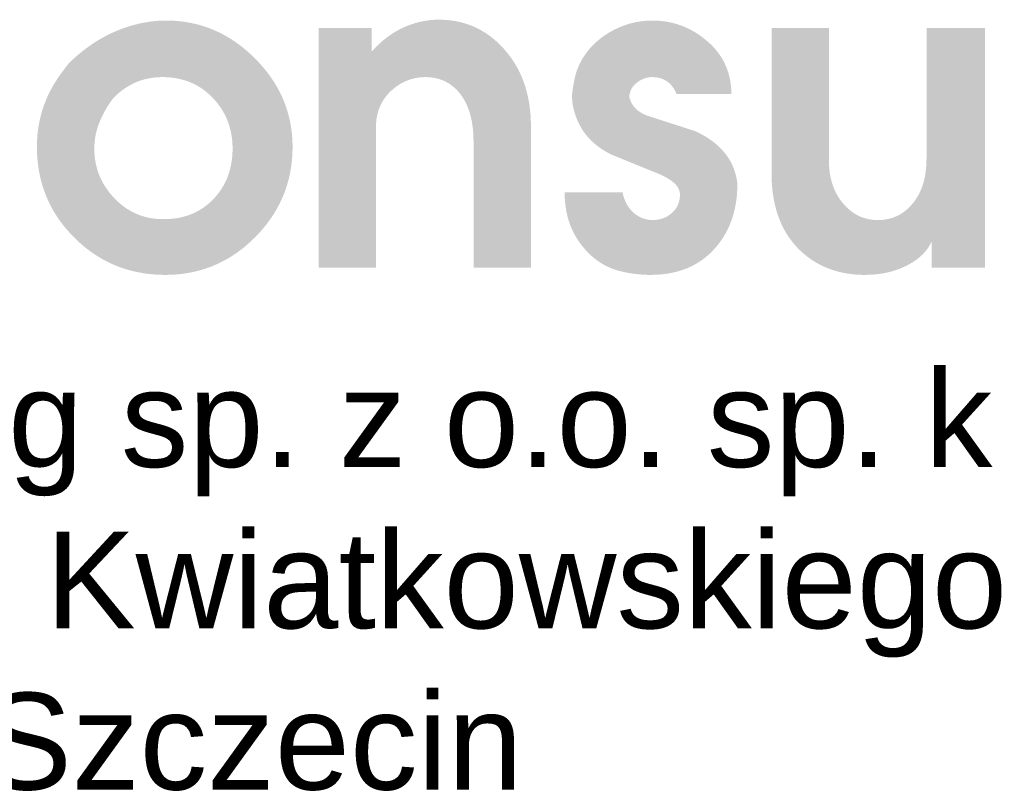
# Model space of a CAD drawing. Header units: millimetres. Extents: x 8949 to 48457, y -1077 to 15217.
# Tile 61 of 63: x 48296 to 48378, y 15104 to 15167. Entities that reach past the tile are written whole.
import ezdxf

# ---------------------------------------------------------------- set-up
doc = ezdxf.new("R2010")
doc.units = ezdxf.units.MM
doc.layers.add('0A_OCIEPLENIE', color=30, linetype='Continuous', lineweight=9)
doc.layers.add('0A_TABELKA', color=7, linetype='Continuous', lineweight=0)
doc.styles.add('Arial', font='arial.ttf')

# ---------------------------------------------------------------- blocks, each defined once
blk = doc.blocks.new('G$C46E6ED60')
at = {"true_color": 0x142354}
blk.add_hatch(color=179, dxfattribs=at).paths.add_polyline_path([(603.61, 64.16), (619.9, 64.16), (619.9, 56.88), (620.27, 57.28), (620.63, 57.68), (621.01, 58.06), (621.38, 58.44), (621.76, 58.81), (622.14, 59.17), (622.53, 59.53), (622.92, 59.87), (623.31, 60.21), (623.7, 60.53), (624.1, 60.85), (624.5, 61.16), (624.91, 61.47), (625.31, 61.76), (625.73, 62.04), (626.14, 62.32), (626.56, 62.59), (626.98, 62.85), (627.4, 63.1), (627.83, 63.34), (628.26, 63.58), (628.69, 63.8), (629.13, 64.02), (629.57, 64.23), (630.01, 64.43), (630.45, 64.62), (630.9, 64.8), (631.34, 64.98), (631.79, 65.14), (632.24, 65.3), (632.69, 65.45), (633.14, 65.59), (633.59, 65.72), (634.05, 65.85), (634.5, 65.96), (634.96, 66.07), (635.42, 66.17), (635.88, 66.25), (636.34, 66.33), (636.81, 66.41), (637.27, 66.47), (637.73, 66.53), (638.2, 66.57), (638.67, 66.61), (639.14, 66.64), (639.61, 66.66), (640.08, 66.67), (640.56, 66.68), (641.52, 66.66), (642.48, 66.62), (643.42, 66.54), (644.34, 66.44), (645.26, 66.3), (646.16, 66.14), (647.05, 65.95), (647.92, 65.72), (648.78, 65.47), (649.63, 65.18), (650.47, 64.87), (651.29, 64.52), (652.1, 64.15), (652.9, 63.75), (653.69, 63.31), (654.46, 62.85), (655.22, 62.36), (655.96, 61.83), (656.7, 61.28), (657.42, 60.7), (658.12, 60.08), (658.82, 59.44), (659.5, 58.77), (660.17, 58.06), (660.87, 57.28), (661.54, 56.48), (662.18, 55.66), (662.8, 54.82), (663.38, 53.95), (663.93, 53.07), (664.46, 52.17), (664.95, 51.25), (665.41, 50.31), (665.84, 49.35), (666.25, 48.37), (666.62, 47.37), (666.97, 46.35), (667.28, 45.31), (667.56, 44.25), (667.82, 43.17), (668.04, 42.07), (668.24, 40.95), (668.4, 39.82), (668.53, 38.66), (668.64, 37.48), (668.71, 36.28), (668.76, 35.06), (668.77, 33.83), (668.77, -9.36), (651.16, -9.36), (651.16, 29.19), (651.15, 30.01), (651.13, 30.82), (651.09, 31.6), (651.04, 32.38), (650.97, 33.13), (650.88, 33.87), (650.78, 34.59), (650.66, 35.3), (650.53, 35.99), (650.38, 36.67), (650.22, 37.32), (650.04, 37.97), (649.84, 38.59), (649.63, 39.2), (649.4, 39.8), (649.16, 40.38), (648.9, 40.94), (648.63, 41.48), (648.34, 42.01), (648.03, 42.53), (647.71, 43.03), (647.38, 43.51), (647.03, 43.97), (646.66, 44.42), (646.32, 44.8), (645.98, 45.16), (645.63, 45.51), (645.27, 45.84), (644.9, 46.15), (644.53, 46.45), (644.15, 46.73), (643.76, 47), (643.36, 47.25), (642.95, 47.48), (642.54, 47.7), (642.12, 47.9), (641.69, 48.08), (641.25, 48.25), (640.81, 48.41), (640.35, 48.54), (639.89, 48.66), (639.43, 48.77), (638.95, 48.86), (638.47, 48.93), (637.98, 48.99), (637.48, 49.03), (636.97, 49.05), (636.46, 49.06), (635.95, 49.05), (635.45, 49.03), (634.95, 48.99), (634.47, 48.94), (633.98, 48.87), (633.5, 48.79), (633.03, 48.69), (632.56, 48.58), (632.1, 48.45), (631.64, 48.31), (631.19, 48.15), (630.74, 47.98), (630.3, 47.8), (629.86, 47.59), (629.43, 47.38), (629.01, 47.15), (628.59, 46.9), (628.17, 46.64), (627.76, 46.36), (627.36, 46.07), (626.96, 45.76), (626.56, 45.44), (626.17, 45.11), (625.79, 44.75), (625.42, 44.39), (625.06, 44.02), (624.72, 43.64), (624.39, 43.25), (624.09, 42.85), (623.79, 42.44), (623.52, 42.02), (623.25, 41.6), (623.01, 41.16), (622.78, 40.72), (622.56, 40.27), (622.37, 39.8), (622.18, 39.33), (622.02, 38.85), (621.87, 38.37), (621.73, 37.87), (621.61, 37.36), (621.51, 36.85), (621.42, 36.32), (621.35, 35.79), (621.3, 35.25), (621.26, 34.7), (621.23, 34.14), (621.23, 33.57), (621.23, -9.36), (603.61, -9.36)])
h = blk.add_hatch(color=179, dxfattribs=at)
h.paths.add_polyline_path([(540.55, 42.46), (540.34, 42.18), (540.14, 41.91), (539.94, 41.62), (539.74, 41.34), (539.54, 41.06), (539.35, 40.77), (539.16, 40.48), (538.98, 40.19), (538.79, 39.9), (538.61, 39.61), (538.44, 39.31), (538.27, 39.01), (538.1, 38.71), (537.93, 38.41), (537.77, 38.1), (537.61, 37.79), (537.45, 37.48), (537.3, 37.17), (537.15, 36.86), (537, 36.54), (536.86, 36.23), (536.72, 35.91), (536.58, 35.58), (536.45, 35.26), (536.32, 34.93), (536.19, 34.61), (536.07, 34.28), (535.96, 33.95), (535.85, 33.62), (535.75, 33.29), (535.65, 32.96), (535.56, 32.62), (535.47, 32.29), (535.39, 31.95), (535.32, 31.62), (535.25, 31.28), (535.19, 30.94), (535.13, 30.6), (535.07, 30.26), (535.03, 29.92), (534.99, 29.57), (534.95, 29.23), (534.92, 28.88), (534.89, 28.53), (534.87, 28.19), (534.86, 27.84), (534.85, 27.49), (534.85, 27.13), (534.86, 26.4), (534.89, 25.68), (534.95, 24.96), (535.02, 24.26), (535.12, 23.56), (535.24, 22.87), (535.38, 22.18), (535.54, 21.51), (535.72, 20.85), (535.92, 20.19), (536.15, 19.54), (536.39, 18.9), (536.66, 18.27), (536.95, 17.65), (537.26, 17.03), (537.59, 16.43), (537.94, 15.83), (538.32, 15.24), (538.71, 14.66), (539.13, 14.09), (539.57, 13.53), (540.03, 12.97), (540.51, 12.42), (541.01, 11.89), (541.53, 11.36), (542.06, 10.86), (542.6, 10.38), (543.14, 9.93), (543.7, 9.49), (544.26, 9.08), (544.84, 8.69), (545.42, 8.33), (546.02, 7.98), (546.62, 7.66), (547.23, 7.36), (547.85, 7.08), (548.48, 6.82), (549.12, 6.59), (549.77, 6.38), (550.43, 6.19), (551.1, 6.02), (551.78, 5.88), (552.47, 5.76), (553.17, 5.66), (553.87, 5.58), (554.59, 5.52), (555.31, 5.49), (556.05, 5.48), (556.83, 5.49), (557.59, 5.52), (558.34, 5.58), (559.09, 5.65), (559.81, 5.75), (560.53, 5.86), (561.24, 6), (561.93, 6.16), (562.61, 6.34), (563.28, 6.55), (563.93, 6.77), (564.58, 7.01), (565.21, 7.28), (565.83, 7.57), (566.43, 7.88), (567.03, 8.21), (567.61, 8.56), (568.18, 8.93), (568.74, 9.33), (569.29, 9.75), (569.82, 10.18), (570.34, 10.64), (570.85, 11.12), (571.35, 11.62), (571.83, 12.14), (572.29, 12.67), (572.73, 13.21), (573.15, 13.76), (573.55, 14.32), (573.93, 14.9), (574.29, 15.48), (574.62, 16.08), (574.94, 16.68), (575.24, 17.3), (575.51, 17.93), (575.77, 18.57), (576.01, 19.22), (576.22, 19.89), (576.42, 20.56), (576.59, 21.25), (576.74, 21.94), (576.88, 22.65), (576.99, 23.37), (577.08, 24.1), (577.16, 24.84), (577.21, 25.59), (577.24, 26.36), (577.25, 27.13), (577.24, 27.9), (577.21, 28.66), (577.15, 29.4), (577.08, 30.14), (576.98, 30.86), (576.87, 31.58), (576.73, 32.28), (576.57, 32.98), (576.39, 33.66), (576.19, 34.34), (575.96, 35), (575.72, 35.66), (575.45, 36.3), (575.17, 36.94), (574.86, 37.56), (574.53, 38.17), (574.18, 38.78), (573.81, 39.37), (573.42, 39.95), (573.01, 40.53), (572.57, 41.09), (572.12, 41.64), (571.64, 42.19), (571.15, 42.72), (570.63, 43.24), (570.11, 43.73), (569.58, 44.21), (569.03, 44.66), (568.47, 45.09), (567.9, 45.49), (567.32, 45.88), (566.73, 46.24), (566.13, 46.58), (565.52, 46.9), (564.9, 47.2), (564.26, 47.47), (563.62, 47.73), (562.96, 47.96), (562.29, 48.17), (561.61, 48.35), (560.92, 48.52), (560.22, 48.66), (559.51, 48.78), (558.78, 48.88), (558.05, 48.96), (557.3, 49.01), (556.55, 49.05), (555.78, 49.06), (555.03, 49.05), (554.3, 49.01), (553.57, 48.95), (552.85, 48.87), (552.15, 48.77), (551.45, 48.65), (550.76, 48.5), (550.08, 48.32), (549.42, 48.13), (548.76, 47.91), (548.11, 47.67), (547.47, 47.41), (546.84, 47.12), (546.22, 46.81), (545.61, 46.48), (545.01, 46.12), (544.42, 45.75), (543.84, 45.35), (543.26, 44.92), (542.7, 44.48), (542.15, 44.01), (541.61, 43.51), (541.07, 43)], is_closed=False)
h.paths.add_polyline_path([(527.3, 53.59), (527.86, 54.12), (528.43, 54.64), (529, 55.16), (529.58, 55.66), (530.15, 56.14), (530.73, 56.62), (531.31, 57.09), (531.9, 57.54), (532.49, 57.98), (533.08, 58.41), (533.67, 58.83), (534.27, 59.24), (534.87, 59.64), (535.48, 60.02), (536.08, 60.4), (536.69, 60.76), (537.3, 61.11), (537.92, 61.45), (538.54, 61.78), (539.16, 62.09), (539.78, 62.4), (540.41, 62.69), (541.04, 62.97), (541.67, 63.24), (542.31, 63.5), (542.94, 63.75), (543.58, 63.98), (544.21, 64.21), (544.85, 64.42), (545.48, 64.63), (546.11, 64.82), (546.75, 65), (547.38, 65.17), (548.01, 65.33), (548.64, 65.48), (549.28, 65.62), (549.91, 65.75), (550.54, 65.86), (551.17, 65.97), (551.8, 66.06), (552.43, 66.15), (553.06, 66.22), (553.69, 66.28), (554.32, 66.33), (554.95, 66.37), (555.58, 66.39), (556.21, 66.41), (556.84, 66.42), (558.14, 66.4), (559.42, 66.34), (560.69, 66.24), (561.94, 66.1), (563.18, 65.91), (564.41, 65.69), (565.62, 65.43), (566.82, 65.13), (568, 64.79), (569.17, 64.41), (570.32, 63.99), (571.47, 63.52), (572.59, 63.02), (573.71, 62.48), (574.8, 61.9), (575.89, 61.27), (576.96, 60.61), (578.02, 59.91), (579.06, 59.16), (580.09, 58.38), (581.1, 57.56), (582.11, 56.69), (583.09, 55.79), (584.06, 54.84), (585.01, 53.87), (585.92, 52.89), (586.78, 51.89), (587.61, 50.87), (588.39, 49.85), (589.14, 48.81), (589.84, 47.75), (590.51, 46.68), (591.13, 45.6), (591.71, 44.5), (592.26, 43.39), (592.76, 42.26), (593.22, 41.12), (593.64, 39.97), (594.03, 38.8), (594.37, 37.62), (594.67, 36.43), (594.93, 35.22), (595.15, 33.99), (595.33, 32.76), (595.47, 31.5), (595.57, 30.24), (595.63, 28.96), (595.65, 27.67), (595.63, 26.33), (595.58, 25.01), (595.48, 23.7), (595.34, 22.42), (595.16, 21.14), (594.94, 19.89), (594.68, 18.64), (594.38, 17.42), (594.04, 16.21), (593.67, 15.01), (593.25, 13.84), (592.79, 12.67), (592.29, 11.53), (591.76, 10.4), (591.18, 9.28), (590.56, 8.18), (589.91, 7.1), (589.21, 6.03), (588.47, 4.98), (587.7, 3.95), (586.88, 2.93), (586.03, 1.92), (585.13, 0.94), (584.2, -0.03), (583.23, -0.98), (582.25, -1.88), (581.26, -2.75), (580.25, -3.57), (579.22, -4.35), (578.17, -5.1), (577.11, -5.8), (576.04, -6.46), (574.94, -7.09), (573.83, -7.67), (572.71, -8.21), (571.56, -8.71), (570.4, -9.18), (569.23, -9.6), (568.04, -9.98), (566.83, -10.32), (565.61, -10.62), (564.37, -10.88), (563.11, -11.11), (561.84, -11.29), (560.55, -11.43), (559.24, -11.53), (557.92, -11.59), (556.58, -11.61), (555.22, -11.59), (553.88, -11.53), (552.55, -11.43), (551.24, -11.29), (549.95, -11.11), (548.68, -10.89), (547.42, -10.63), (546.18, -10.34), (544.96, -10), (543.75, -9.62), (542.57, -9.21), (541.4, -8.75), (540.24, -8.25), (539.11, -7.72), (537.99, -7.14), (536.89, -6.53), (535.8, -5.87), (534.74, -5.18), (533.69, -4.44), (532.65, -3.67), (531.64, -2.85), (530.64, -2), (529.66, -1.11), (528.7, -0.17), (527.76, 0.79), (526.87, 1.77), (526.01, 2.76), (525.19, 3.78), (524.42, 4.81), (523.68, 5.86), (522.98, 6.92), (522.33, 8.01), (521.71, 9.11), (521.13, 10.22), (520.6, 11.36), (520.1, 12.51), (519.64, 13.68), (519.23, 14.86), (518.85, 16.07), (518.51, 17.29), (518.21, 18.52), (517.95, 19.78), (517.73, 21.05), (517.56, 22.34), (517.42, 23.65), (517.32, 24.97), (517.26, 26.31), (517.24, 27.67), (517.24, 28.24), (517.25, 28.81), (517.27, 29.38), (517.3, 29.94), (517.34, 30.5), (517.38, 31.07), (517.43, 31.63), (517.49, 32.18), (517.56, 32.74), (517.64, 33.29), (517.72, 33.84), (517.81, 34.39), (517.91, 34.94), (518.02, 35.49), (518.14, 36.03), (518.26, 36.57), (518.4, 37.11), (518.54, 37.65), (518.69, 38.18), (518.84, 38.72), (519.01, 39.25), (519.18, 39.78), (519.36, 40.3), (519.55, 40.83), (519.75, 41.35), (519.96, 41.88), (520.18, 42.4), (520.41, 42.93), (520.65, 43.45), (520.9, 43.98), (521.17, 44.51), (521.44, 45.04), (521.73, 45.57), (522.02, 46.1), (522.33, 46.63), (522.65, 47.16), (522.97, 47.69), (523.31, 48.22), (523.66, 48.76), (524.02, 49.29), (524.4, 49.82), (524.78, 50.36), (525.17, 50.9), (525.58, 51.43), (525.99, 51.97), (526.42, 52.51), (526.85, 53.05)], is_closed=False)
for points in [[(682.69, 50.61), (682.91, 51.24), (683.16, 51.85), (683.42, 52.45), (683.69, 53.04), (683.98, 53.63), (684.29, 54.2), (684.61, 54.76), (684.95, 55.3), (685.3, 55.84), (685.67, 56.37), (686.06, 56.88), (686.46, 57.38), (686.88, 57.88), (687.31, 58.36), (687.76, 58.83), (688.22, 59.29), (688.7, 59.74), (689.19, 60.18), (689.7, 60.6), (690.23, 61.02), (690.77, 61.42), (691.33, 61.81), (691.9, 62.2), (692.49, 62.57), (693.02, 62.88), (693.55, 63.18), (694.09, 63.47), (694.63, 63.74), (695.17, 64), (695.72, 64.25), (696.26, 64.49), (696.82, 64.71), (697.37, 64.91), (697.92, 65.11), (698.48, 65.29), (699.05, 65.45), (699.61, 65.61), (700.18, 65.75), (700.75, 65.88), (701.32, 65.99), (701.89, 66.09), (702.47, 66.18), (703.05, 66.25), (703.64, 66.31), (704.22, 66.36), (704.81, 66.39), (705.4, 66.41), (706, 66.42), (706.79, 66.41), (707.57, 66.37), (708.35, 66.32), (709.12, 66.24), (709.88, 66.14), (710.63, 66.02), (711.38, 65.88), (712.12, 65.71), (712.85, 65.52), (713.57, 65.31), (714.28, 65.08), (714.99, 64.83), (715.69, 64.55), (716.38, 64.25), (717.07, 63.93), (717.75, 63.59), (718.42, 63.22), (719.08, 62.84), (719.73, 62.43), (720.38, 62), (721.02, 61.55), (721.65, 61.07), (722.28, 60.57), (722.89, 60.05), (723.49, 59.52), (724.07, 58.97), (724.62, 58.41), (725.14, 57.84), (725.64, 57.25), (726.11, 56.66), (726.55, 56.05), (726.97, 55.43), (727.37, 54.8), (727.74, 54.16), (728.08, 53.5), (728.4, 52.83), (728.7, 52.16), (728.97, 51.46), (729.21, 50.76), (729.42, 50.05), (729.62, 49.32), (729.78, 48.58), (729.92, 47.83), (730.04, 47.07), (730.13, 46.29), (730.19, 45.51), (730.23, 44.71), (730.24, 43.9), (713.42, 43.9), (713.33, 44.12), (713.23, 44.33), (713.14, 44.54), (713.04, 44.74), (712.94, 44.94), (712.83, 45.14), (712.72, 45.32), (712.61, 45.51), (712.5, 45.69), (712.38, 45.86), (712.26, 46.03), (712.14, 46.2), (712.01, 46.36), (711.89, 46.51), (711.75, 46.66), (711.62, 46.81), (711.48, 46.95), (711.34, 47.09), (711.2, 47.22), (711.05, 47.34), (710.9, 47.46), (710.75, 47.58), (710.6, 47.69), (710.44, 47.8), (710.28, 47.9), (710.11, 48), (709.95, 48.09), (709.78, 48.18), (709.61, 48.27), (709.44, 48.35), (709.27, 48.43), (709.09, 48.5), (708.91, 48.57), (708.73, 48.63), (708.55, 48.69), (708.37, 48.74), (708.18, 48.79), (707.99, 48.84), (707.8, 48.88), (707.61, 48.92), (707.41, 48.95), (707.22, 48.98), (707.02, 49), (706.82, 49.02), (706.62, 49.04), (706.41, 49.05), (706.21, 49.06), (706, 49.06), (705.78, 49.05), (705.56, 49.05), (705.34, 49.03), (705.13, 49.01), (704.91, 48.98), (704.7, 48.95), (704.49, 48.91), (704.28, 48.86), (704.08, 48.81), (703.87, 48.75), (703.67, 48.68), (703.46, 48.61), (703.26, 48.53), (703.06, 48.45), (702.87, 48.36), (702.67, 48.26), (702.48, 48.16), (702.28, 48.05), (702.09, 47.94), (701.9, 47.82), (701.72, 47.69), (701.53, 47.55), (701.34, 47.41), (701.16, 47.27), (700.98, 47.12), (700.81, 46.96), (700.65, 46.81), (700.49, 46.65), (700.35, 46.49), (700.21, 46.33), (700.07, 46.16), (699.95, 45.99), (699.83, 45.82), (699.72, 45.65), (699.62, 45.47), (699.52, 45.3), (699.44, 45.12), (699.36, 44.93), (699.29, 44.75), (699.22, 44.56), (699.16, 44.37), (699.12, 44.17), (699.07, 43.98), (699.04, 43.78), (699.01, 43.58), (698.99, 43.37), (698.98, 43.17), (698.98, 42.96), (699, 42.82), (699.03, 42.69), (699.06, 42.56), (699.09, 42.43), (699.13, 42.29), (699.17, 42.16), (699.22, 42.03), (699.27, 41.9), (699.32, 41.77), (699.37, 41.64), (699.43, 41.51), (699.49, 41.38), (699.56, 41.25), (699.62, 41.12), (699.7, 40.99), (699.77, 40.86), (699.85, 40.73), (699.93, 40.6), (700.02, 40.47), (700.11, 40.34), (700.2, 40.22), (700.3, 40.09), (700.4, 39.96), (700.5, 39.83), (700.61, 39.71), (700.72, 39.58), (700.84, 39.46), (700.96, 39.34), (701.09, 39.22), (701.22, 39.1), (701.35, 38.98), (701.49, 38.87), (701.64, 38.75), (701.79, 38.64), (701.95, 38.53), (702.11, 38.42), (702.27, 38.32), (702.44, 38.21), (702.62, 38.11), (702.8, 38.01), (702.98, 37.91), (703.17, 37.81), (703.36, 37.71), (703.56, 37.62), (703.77, 37.52), (703.98, 37.43), (704.19, 37.34), (704.41, 37.25), (705.03, 37.05), (705.65, 36.85), (706.26, 36.65), (706.88, 36.45), (707.5, 36.25), (708.12, 36.05), (708.74, 35.85), (709.35, 35.65), (709.97, 35.45), (710.59, 35.25), (711.21, 35.05), (711.83, 34.85), (712.44, 34.66), (713.06, 34.46), (713.68, 34.26), (714.3, 34.06), (714.92, 33.86), (715.54, 33.66), (716.15, 33.46), (716.77, 33.26), (717.39, 33.06), (718.01, 32.86), (718.63, 32.66), (719.25, 32.47), (720.2, 32), (721.11, 31.52), (722, 31.02), (722.84, 30.51), (723.65, 29.97), (724.42, 29.42), (725.15, 28.85), (725.85, 28.26), (726.51, 27.66), (727.14, 27.03), (727.73, 26.39), (728.28, 25.73), (728.8, 25.05), (729.28, 24.36), (729.73, 23.64), (730.13, 22.91), (730.51, 22.16), (730.84, 21.39), (731.14, 20.61), (731.4, 19.8), (731.63, 18.98), (731.82, 18.14), (731.97, 17.28), (732.09, 16.41), (732.08, 15.44), (732.05, 14.49), (731.99, 13.55), (731.92, 12.63), (731.82, 11.72), (731.69, 10.82), (731.55, 9.94), (731.39, 9.07), (731.2, 8.22), (730.99, 7.38), (730.76, 6.56), (730.5, 5.75), (730.23, 4.96), (729.93, 4.17), (729.61, 3.41), (729.27, 2.66), (728.9, 1.92), (728.52, 1.2), (728.11, 0.49), (727.68, -0.21), (727.23, -0.89), (726.75, -1.56), (726.26, -2.21), (725.74, -2.85), (725.12, -3.56), (724.48, -4.25), (723.83, -4.9), (723.15, -5.52), (722.45, -6.12), (721.74, -6.68), (721, -7.21), (720.25, -7.72), (719.47, -8.19), (718.68, -8.63), (717.86, -9.04), (717.03, -9.42), (716.17, -9.77), (715.3, -10.09), (714.4, -10.38), (713.49, -10.64), (712.56, -10.86), (711.6, -11.06), (710.63, -11.23), (709.64, -11.36), (708.63, -11.47), (707.6, -11.55), (706.54, -11.59), (705.47, -11.61), (705.15, -11.61), (704.83, -11.6), (704.51, -11.6), (704.19, -11.59), (703.86, -11.57), (703.54, -11.56), (703.22, -11.54), (702.89, -11.52), (702.57, -11.5), (702.24, -11.47), (701.92, -11.44), (701.59, -11.41), (701.27, -11.38), (700.94, -11.34), (700.61, -11.3), (700.29, -11.26), (699.96, -11.21), (699.63, -11.16), (699.3, -11.11), (698.97, -11.06), (698.64, -11), (698.31, -10.94), (697.98, -10.88), (697.65, -10.81), (697.01, -10.68), (696.37, -10.53), (695.74, -10.37), (695.12, -10.19), (694.51, -9.99), (693.91, -9.77), (693.32, -9.54), (692.74, -9.29), (692.16, -9.02), (691.6, -8.74), (691.05, -8.43), (690.5, -8.12), (689.96, -7.78), (689.44, -7.43), (688.92, -7.06), (688.41, -6.67), (687.91, -6.26), (687.42, -5.84), (686.94, -5.4), (686.47, -4.95), (686.01, -4.47), (685.55, -3.98), (685.11, -3.47), (684.68, -2.95), (684.22, -2.38), (683.79, -1.8), (683.37, -1.21), (682.98, -0.6), (682.6, 0.01), (682.24, 0.63), (681.9, 1.27), (681.58, 1.91), (681.28, 2.57), (681, 3.24), (680.74, 3.91), (680.5, 4.6), (680.28, 5.3), (680.08, 6.01), (679.89, 6.73), (679.73, 7.46), (679.58, 8.2), (679.46, 8.96), (679.35, 9.72), (679.26, 10.49), (679.19, 11.28), (679.15, 12.07), (679.12, 12.88), (679.11, 13.69), (696.86, 13.69), (696.94, 13.35), (697.03, 13.01), (697.12, 12.68), (697.21, 12.36), (697.32, 12.04), (697.43, 11.73), (697.54, 11.43), (697.66, 11.14), (697.79, 10.85), (697.92, 10.57), (698.06, 10.29), (698.2, 10.03), (698.35, 9.77), (698.5, 9.51), (698.67, 9.27), (698.83, 9.03), (699, 8.8), (699.18, 8.57), (699.36, 8.35), (699.55, 8.14), (699.75, 7.94), (699.95, 7.74), (700.16, 7.55), (700.37, 7.37), (700.58, 7.19), (700.8, 7.02), (701.02, 6.86), (701.24, 6.71), (701.47, 6.56), (701.69, 6.43), (701.92, 6.29), (702.14, 6.17), (702.37, 6.05), (702.6, 5.95), (702.83, 5.85), (703.07, 5.75), (703.3, 5.67), (703.54, 5.59), (703.78, 5.52), (704.02, 5.45), (704.26, 5.39), (704.5, 5.35), (704.75, 5.3), (704.99, 5.27), (705.24, 5.24), (705.49, 5.23), (705.74, 5.21), (706, 5.21), (706.29, 5.21), (706.58, 5.23), (706.87, 5.24), (707.16, 5.27), (707.44, 5.31), (707.71, 5.35), (707.99, 5.4), (708.26, 5.45), (708.52, 5.52), (708.78, 5.59), (709.04, 5.67), (709.29, 5.76), (709.54, 5.85), (709.79, 5.96), (710.03, 6.07), (710.27, 6.19), (710.5, 6.31), (710.73, 6.44), (710.96, 6.58), (711.18, 6.73), (711.4, 6.89), (711.61, 7.05), (711.82, 7.22), (712.03, 7.4), (712.23, 7.59), (712.42, 7.78), (712.6, 7.97), (712.78, 8.17), (712.94, 8.37), (713.1, 8.58), (713.25, 8.79), (713.39, 9), (713.52, 9.22), (713.64, 9.45), (713.76, 9.68), (713.87, 9.91), (713.96, 10.15), (714.05, 10.39), (714.13, 10.64), (714.21, 10.89), (714.27, 11.14), (714.33, 11.4), (714.37, 11.66), (714.41, 11.93), (714.44, 12.2), (714.46, 12.48), (714.48, 12.76), (714.48, 13.05), (714.47, 13.36), (714.43, 13.66), (714.37, 13.96), (714.28, 14.26), (714.17, 14.56), (714.04, 14.85), (713.88, 15.14), (713.69, 15.43), (713.48, 15.71), (713.25, 16), (712.99, 16.27), (712.71, 16.55), (712.4, 16.82), (712.07, 17.09), (711.71, 17.36), (711.33, 17.62), (710.92, 17.88), (710.49, 18.14), (710.04, 18.39), (709.56, 18.64), (709.05, 18.89), (708.52, 19.14), (707.97, 19.38), (707.39, 19.62), (706.8, 19.86), (706.21, 20.09), (705.63, 20.33), (705.04, 20.57), (704.45, 20.81), (703.87, 21.04), (703.29, 21.28), (702.7, 21.52), (702.12, 21.75), (701.54, 21.99), (700.96, 22.22), (700.39, 22.46), (699.81, 22.69), (699.24, 22.93), (698.66, 23.16), (698.09, 23.4), (697.52, 23.63), (696.95, 23.86), (696.38, 24.1), (695.81, 24.33), (695.25, 24.56), (694.68, 24.79), (694.12, 25.03), (693.55, 25.26), (693.04, 25.52), (692.54, 25.78), (692.04, 26.05), (691.56, 26.33), (691.1, 26.61), (690.64, 26.9), (690.19, 27.2), (689.76, 27.51), (689.33, 27.82), (688.92, 28.14), (688.52, 28.46), (688.13, 28.79), (687.75, 29.13), (687.39, 29.47), (687.03, 29.83), (686.69, 30.18), (686.35, 30.55), (686.03, 30.92), (685.72, 31.3), (685.42, 31.68), (685.13, 32.07), (684.86, 32.47), (684.59, 32.88), (684.34, 33.29), (684.09, 33.7), (683.86, 34.12), (683.64, 34.54), (683.43, 34.96), (683.23, 35.38), (683.03, 35.8), (682.85, 36.22), (682.68, 36.65), (682.52, 37.07), (682.37, 37.5), (682.23, 37.93), (682.1, 38.35), (681.99, 38.78), (681.88, 39.21), (681.78, 39.65), (681.69, 40.08), (681.61, 40.51), (681.55, 40.95), (681.49, 41.39), (681.44, 41.82), (681.41, 42.26), (681.38, 42.7), (681.36, 43.14), (681.36, 43.59), (681.38, 43.76), (681.4, 43.93), (681.42, 44.1), (681.45, 44.27), (681.47, 44.44), (681.49, 44.6), (681.51, 44.76), (681.53, 44.92), (681.56, 45.08), (681.58, 45.24), (681.6, 45.39), (681.62, 45.54), (681.64, 45.69), (681.67, 45.83), (681.69, 45.97), (681.71, 46.12), (681.73, 46.25), (681.76, 46.39), (681.78, 46.53), (681.8, 46.66), (681.82, 46.79), (681.85, 46.91), (681.87, 47.04), (681.89, 47.16), (681.91, 47.29), (681.94, 47.41), (681.96, 47.54), (681.99, 47.67), (682.01, 47.8), (682.04, 47.93), (682.07, 48.06), (682.1, 48.2), (682.13, 48.33), (682.16, 48.47), (682.19, 48.61), (682.22, 48.76), (682.25, 48.9), (682.29, 49.05), (682.32, 49.19), (682.36, 49.34), (682.4, 49.5), (682.44, 49.65), (682.47, 49.81), (682.51, 49.96), (682.56, 50.12), (682.6, 50.28), (682.64, 50.45)], [(742.57, 19.73), (742.57, 64.16), (760.18, 64.16), (760.18, 23.58), (760.19, 22.88), (760.21, 22.2), (760.25, 21.52), (760.31, 20.85), (760.38, 20.2), (760.47, 19.56), (760.57, 18.93), (760.69, 18.31), (760.83, 17.7), (760.98, 17.11), (761.15, 16.52), (761.34, 15.95), (761.54, 15.39), (761.75, 14.84), (761.99, 14.3), (762.24, 13.77), (762.5, 13.26), (762.78, 12.76), (763.08, 12.26), (763.4, 11.78), (763.73, 11.31), (764.07, 10.86), (764.43, 10.41), (764.81, 9.98), (765.17, 9.59), (765.53, 9.21), (765.9, 8.86), (766.28, 8.52), (766.66, 8.2), (767.05, 7.89), (767.44, 7.6), (767.85, 7.33), (768.25, 7.07), (768.67, 6.83), (769.09, 6.61), (769.52, 6.4), (769.95, 6.21), (770.39, 6.04), (770.84, 5.88), (771.29, 5.74), (771.75, 5.62), (772.22, 5.51), (772.69, 5.42), (773.17, 5.34), (773.65, 5.28), (774.14, 5.24), (774.64, 5.22), (775.15, 5.21), (775.66, 5.22), (776.17, 5.24), (776.67, 5.28), (777.16, 5.34), (777.65, 5.41), (778.13, 5.5), (778.6, 5.6), (779.06, 5.72), (779.52, 5.86), (779.97, 6.01), (780.41, 6.18), (780.85, 6.37), (781.27, 6.57), (781.69, 6.79), (782.1, 7.02), (782.51, 7.27), (782.91, 7.53), (783.3, 7.81), (783.68, 8.11), (784.05, 8.42), (784.42, 8.75), (784.78, 9.1), (785.13, 9.46), (785.48, 9.84), (785.86, 10.27), (786.22, 10.72), (786.56, 11.19), (786.89, 11.66), (787.21, 12.16), (787.51, 12.66), (787.79, 13.18), (788.05, 13.71), (788.3, 14.26), (788.54, 14.82), (788.75, 15.4), (788.95, 15.98), (789.14, 16.59), (789.31, 17.2), (789.46, 17.83), (789.6, 18.47), (789.72, 19.13), (789.82, 19.8), (789.91, 20.48), (789.98, 21.18), (790.04, 21.9), (790.08, 22.62), (790.1, 23.36), (790.11, 24.11), (790.11, 64.16), (808, 64.16), (808, -9.36), (791.71, -9.36), (791.71, -1.27), (791.54, -1.65), (791.35, -2.03), (791.16, -2.39), (790.95, -2.75), (790.72, -3.11), (790.49, -3.46), (790.24, -3.8), (789.98, -4.14), (789.71, -4.47), (789.42, -4.8), (789.12, -5.12), (788.81, -5.43), (788.49, -5.74), (788.15, -6.04), (787.8, -6.33), (787.44, -6.62), (787.07, -6.91), (786.68, -7.19), (786.28, -7.46), (785.87, -7.72), (785.44, -7.98), (785, -8.24), (784.55, -8.49), (784.09, -8.73), (783.62, -8.96), (783.14, -9.19), (782.66, -9.4), (782.17, -9.61), (781.67, -9.8), (781.17, -9.99), (780.67, -10.16), (780.15, -10.33), (779.63, -10.48), (779.11, -10.63), (778.58, -10.76), (778.05, -10.89), (777.5, -11), (776.96, -11.11), (776.4, -11.2), (775.85, -11.29), (775.28, -11.36), (774.71, -11.43), (774.14, -11.48), (773.56, -11.53), (772.97, -11.56), (772.38, -11.59), (771.78, -11.6), (771.17, -11.61), (770.21, -11.6), (769.26, -11.56), (768.32, -11.5), (767.39, -11.41), (766.48, -11.3), (765.58, -11.16), (764.7, -11), (763.83, -10.81), (762.97, -10.6), (762.13, -10.37), (761.29, -10.11), (760.48, -9.82), (759.67, -9.51), (758.88, -9.18), (758.1, -8.82), (757.34, -8.43), (756.59, -8.02), (755.85, -7.59), (755.13, -7.13), (754.41, -6.65), (753.72, -6.14), (753.03, -5.61), (752.36, -5.05), (751.7, -4.47), (750.96, -3.75), (750.24, -3.01), (749.56, -2.24), (748.91, -1.44), (748.29, -0.62), (747.7, 0.22), (747.15, 1.09), (746.62, 1.98), (746.13, 2.9), (745.67, 3.85), (745.24, 4.82), (744.85, 5.82), (744.48, 6.84), (744.15, 7.88), (743.85, 8.95), (743.58, 10.05), (743.34, 11.17), (743.14, 12.32), (742.96, 13.49), (742.82, 14.69), (742.71, 15.91), (742.63, 17.16), (742.58, 18.43)]]:
    blk.add_hatch(color=179, dxfattribs=at).paths.add_polyline_path(points, is_closed=False)

msp = doc.modelspace()

# ---------------------------------------------------------------- block references
at = {"layer": '0A_OCIEPLENIE', "xscale": 0.2695, "yscale": 0.2695, "zscale": 0.2695}
msp.add_blockref('G$C46E6ED60', (48158.413, 15149.523), dxfattribs=at)

# ---------------------------------------------------------------- texts
at = {"layer": '0A_TABELKA', "insert": (48006.356, 15138.509), "char_height": 8, "width": 580.61614, "attachment_point": 1, "style": 'Arial'}
msp.add_mtext('\\pxqc;Najda Consulting sp. z o.o. sp. k\\PCukrowa Office, ul. E. Kwiatkowskiego 1/23,  \\P71-004 Szczecin', dxfattribs=at)

doc.saveas('drawing.dxf')
